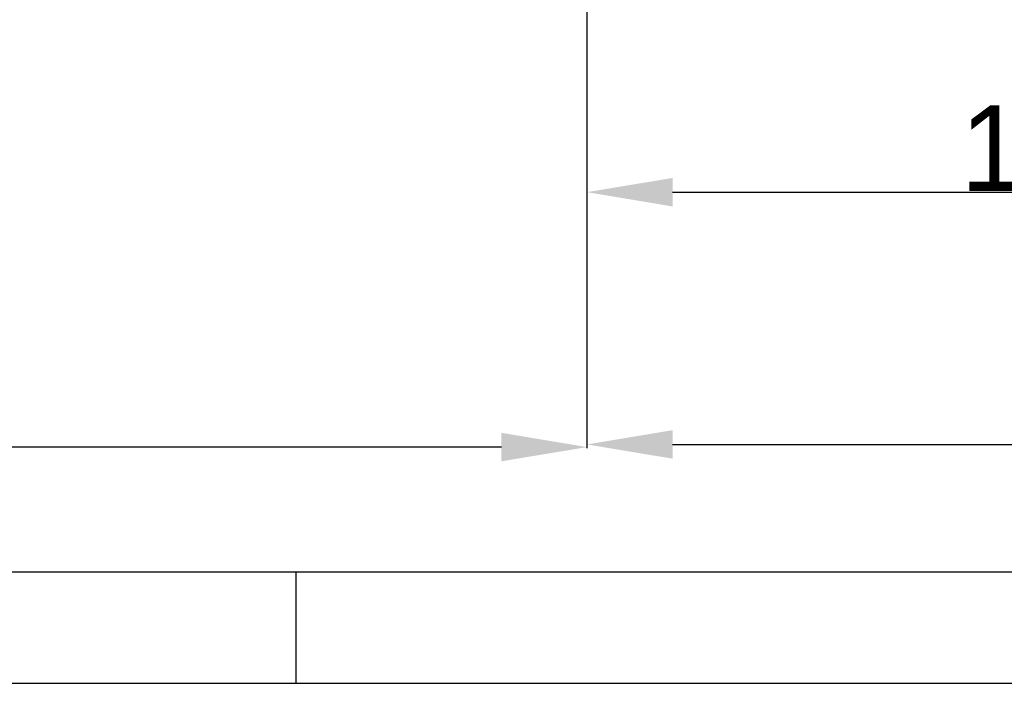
# Model space of a CAD drawing. Header units: millimetres. Extents: x -1 to 10933, y 0 to 7722.
# Tile 12 of 122: x 3291 to 4441, y 0 to 775. Entities that reach past the tile are written whole.
import ezdxf

# ---------------------------------------------------------------- set-up
doc = ezdxf.new("R2010")
doc.units = ezdxf.units.MM
doc.header["$LTSCALE"] = 13
doc.header["$PDSIZE"] = -1
doc.dimstyles.new('efort-st-1', dxfattribs={"dimtxt": 100, "dimasz": 100, "dimexe": 1.25, "dimexo": 0.625, "dimtad": 1, "dimdec": 0, "dimdsep": 46, "dimtxsty": 'Standard', "dimcen": 2.5, "dimclrd": 3, "dimclre": 3, "dimadec": 0, "dimazin": 0, "dimtfac": 1, "dimtmove": 0, "dimatfit": 3, "dimfxl": 1, "dimarcsym": 0})

# ---------------------------------------------------------------- blocks, each defined once
blk = doc.blocks.new('*D132')
at = {"color": 3, "lineweight": -2}
for p, q in [((761, 2419.6), (761, 274.6)), ((3953.8, 1526.1), (3953.8, 274.6)), ((3853.8, 275.8), (861, 275.8))]:
    blk.add_line(p, q, dxfattribs=at)
at = {"color": 3}
for points in [[(861, 292.5), (861, 259.2), (761, 275.8)], [(3853.8, 259.2), (3853.8, 292.5), (3953.8, 275.8)]]:
    blk.add_solid(points, dxfattribs=at)
at = {"layer": 'Defpoints', "color": 0}
for p in [(761, 2420.2), (3953.8, 1526.8), (761, 275.8)]:
    blk.add_point(p, dxfattribs=at)
at = {"color": 0, "insert": (2357.4, 326.5), "char_height": 100, "attachment_point": 5}
blk.add_mtext('3193', dxfattribs=at)
blk = doc.blocks.new('*D143')
at = {"color": 3, "lineweight": -2}
for p, q in [((6256, 3471.6), (6256, 277.7)), ((3953.8, 1526.1), (3953.8, 277.7)), ((4053.8, 278.9), (6156, 278.9))]:
    blk.add_line(p, q, dxfattribs=at)
at = {"color": 3}
for points in [[(4053.8, 295.6), (4053.8, 262.3), (3953.8, 278.9)], [(6156, 262.3), (6156, 295.6), (6256, 278.9)]]:
    blk.add_solid(points, dxfattribs=at)
at = {"layer": 'Defpoints', "color": 0}
for p in [(6256, 3472.2), (3953.8, 1526.8), (6256, 278.9)]:
    blk.add_point(p, dxfattribs=at)
at = {"color": 0, "insert": (5104.9, 329.6), "char_height": 100, "attachment_point": 5}
blk.add_mtext('2302', dxfattribs=at)
blk = doc.blocks.new('*D151')
at = {"color": 3, "lineweight": -2}
for p, q in [((5123.8, 2837.3), (5123.8, 572.2)), ((3953.8, 1526.1), (3953.8, 572.2)), ((4053.8, 573.5), (5023.8, 573.5))]:
    blk.add_line(p, q, dxfattribs=at)
at = {"color": 3}
for points in [[(4053.8, 590.1), (4053.8, 556.8), (3953.8, 573.5)], [(5023.8, 556.8), (5023.8, 590.1), (5123.8, 573.5)]]:
    blk.add_solid(points, dxfattribs=at)
at = {"layer": 'Defpoints', "color": 0}
for p in [(5123.8, 2837.9), (3953.8, 1526.8), (5123.8, 573.5)]:
    blk.add_point(p, dxfattribs=at)
at = {"color": 0, "insert": (4538.8, 624.1), "char_height": 100, "attachment_point": 5}
blk.add_mtext('1159', dxfattribs=at)

msp = doc.modelspace()

# ---------------------------------------------------------------- linework, layer by layer
at = {"linetype": 'Continuous', "lineweight": 25}
for p, q in [((0, 130), (10803, 130)), ((3614, 0), (3614, 130))]:
    msp.add_line(p, q, dxfattribs=at)
at = {"color": 0, "linetype": 'Continuous', "lineweight": 25}
msp.add_line((0, 0), (10933, 0), dxfattribs=at)

# ---------------------------------------------------------------- dimensions: what is measured, and where the dimension line sits
at = {"color": 0}
for base, p2, picture, middle in [((6256, 278.9), (6256, 3472.2), '*D143', (5104.9, 278.9)), ((761, 275.8), (761, 2420.2), '*D132', (2357.4, 275.8))]:
    dim = msp.add_linear_dim(base=base, p1=(3953.8, 1526.8), p2=p2, dimstyle='efort-st-1', dxfattribs=at)
    dim.commit()
    dim.dimension.update_dxf_attribs({"geometry": picture, "text_midpoint": middle, "dimtype": 160})
dim = msp.add_linear_dim(base=(5123.8, 573.5), p1=(3953.8, 1526.8), p2=(5123.8, 2837.9), text='1159', dimstyle='efort-st-1', override={"dimtxsty": 'Standard'}, dxfattribs=at)
dim.commit()
dim.dimension.update_dxf_attribs({"geometry": '*D151', "text_midpoint": (4538.8, 624.1)})

doc.saveas('drawing.dxf')
